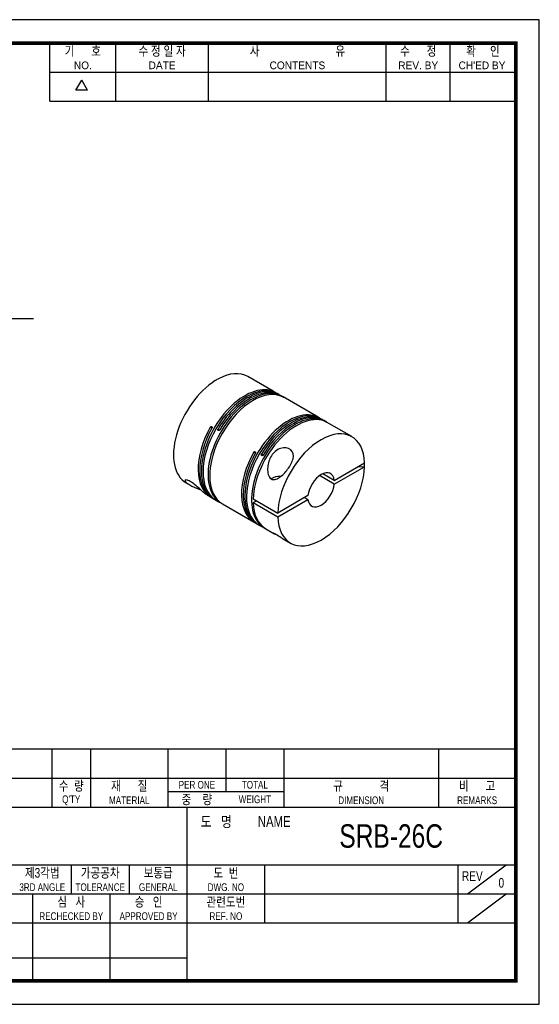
# Model space of a CAD drawing. Header units: millimetres. Extents: x 0 to 297, y 0 to 210.
# Tile 2 of 2: x 186 to 297, y 0 to 210. Entities that reach past the tile are written whole.
import ezdxf
from ezdxf.enums import TextEntityAlignment as Align

# ---------------------------------------------------------------- set-up
doc = ezdxf.new("R2010")
doc.units = ezdxf.units.MM
doc.header["$LTSCALE"] = 5
doc.layers.get('0').update_dxf_attribs({"linetype": 'CONTINUOUS'})
for name, color, linetype in [('BM', 2, 'CONTINUOUS'), ('D', 7, 'CONTINUOUS'), ('DIM', 7, 'CONTINUOUS')]:
    doc.layers.add(name, color=color, linetype=linetype)
doc.styles.get("Standard").update_dxf_attribs({"font": 'Gulim.ttf', "width": 0.8, "height": 3})
doc.dimstyles.new('LIM', dxfattribs={"dimtxt": 2, "dimasz": 2, "dimexe": 2, "dimexo": 1, "dimgap": 1, "dimtad": 1, "dimdec": 3, "dimzin": 9, "dimdsep": 46, "dimtxsty": 'Standard', "dimcen": 3, "dimclrd": 1, "dimclre": 1, "dimadec": 0, "dimazin": 0, "dimtfac": 1, "dimtdec": 3, "dimtmove": 0, "dimatfit": 3, "dimfxl": 0, "dimtolj": 1, "dimtzin": 0, "dimarcsym": 0})

msp = doc.modelspace()

# ---------------------------------------------------------------- linework, layer by layer
for p, q in [((192.7139, 192.6407), (192.7139, 205)), ((206.7211, 192.6407), (206.7211, 205)), ((226.4959, 192.6407), (226.4959, 205)), ((264.3976, 192.6407), (264.3976, 205)), ((277.9928, 192.6407), (277.9928, 205)), ((192.7139, 198.8204), (291.588, 198.8204)), ((198.2565, 194.9765), (199.4924, 197.1172)), ((200.7283, 194.9765), (199.4924, 197.1172)), ((200.7283, 194.9765), (198.2565, 194.9765)), ((192.7139, 192.6407), (291.588, 192.6407)), ((292, 54.437), (147.8086, 54.437)), ((193.1259, 54.437), (193.1259, 42.0778)), ((201.3654, 54.437), (201.3654, 42.0778)), ((217.8444, 54.437), (217.8444, 42.0778)), ((230.2037, 54.437), (230.2037, 45.3736)), ((242.563, 54.437), (242.563, 42.0778)), ((275.521, 54.437), (275.521, 42.0778)), ((147.8086, 48.2574), (292, 48.2574)), ((217.8444, 45.3736), (242.563, 45.3736)), ((147.8086, 42.0778), (292, 42.0778)), ((221.9642, 5), (221.9642, 42.0778)), ((147.8086, 29.7185), (292, 29.7185)), ((197.2457, 29.7185), (197.2457, 23.5389)), ((209.6049, 29.7185), (209.6049, 23.5389)), ((238.4432, 29.7185), (238.4432, 17.3593)), ((279.6407, 29.7185), (279.6407, 17.3593)), ((281.7006, 23.5389), (289.9401, 29.7185)), ((147.8086, 23.5389), (221.9642, 23.5389)), ((189.0061, 23.5389), (189.0061, 5)), ((205.4852, 23.5389), (205.4852, 5)), ((221.9642, 23.5389), (292, 23.5389)), ((281.7006, 17.3593), (289.9401, 23.5389)), ((147.8086, 17.3593), (292, 17.3593)), ((147.8086, 9.8798), (221.9642, 9.8798))]:
    msp.add_line(p, q)
msp.add_lwpolyline([(297, 210), (0, 210), (0, 0), (297, 0)], close=True)
msp.add_lwpolyline([(292, 205, 0.8, 0.8, 0), (5, 205, 0.8, 0.8, 0), (5, 5, 0.8, 0.8, 0), (292, 5, 0.8, 0.8, 0)], format="xyseb", close=True)
at = {"layer": 'BM', "linetype": 'Continuous'}
for p, q in [((227.9558, 133.0224), (227.9503, 133.0256)), ((228.6629, 133.4307), (228.6574, 133.4339)), ((228.6574, 133.4339), (228.6574, 133.4279)), ((240.2632, 130.7632), (234.8539, 133.8863)), ((240.7936, 130.4571), (240.2632, 130.7632)), ((241.5007, 130.0488), (241.1471, 130.2529)), ((242.3846, 129.5385), (241.8542, 129.8447)), ((242.0653, 129.6824), (242.0816, 129.7107)), ((249.5263, 125.4152), (242.3846, 129.5385)), ((250.0567, 125.109), (249.5263, 125.4152)), ((250.7638, 124.7008), (250.4102, 124.9049)), ((251.6477, 124.1905), (251.1173, 124.4966)), ((251.3284, 124.3344), (251.3447, 124.3626)), ((257.057, 121.0674), (251.6477, 124.1905)), ((227.2162, 122.8807), (226.8627, 123.0848)), ((228.5269, 122.7013), (228.8804, 122.4972)), ((236.4793, 117.5327), (236.1258, 117.7368)), ((237.79, 117.3533), (238.1435, 117.1492)), ((253.3133, 111.7509), (259.7634, 115.4748)), ((253.3133, 110.9344), (259.7634, 114.6583)), ((259.7579, 114.6615), (258.1935, 114.5684)), ((259.7579, 114.6615), (259.7634, 114.6583)), ((253.3133, 110.9344), (250.1535, 112.7587)), ((253.3133, 111.7509), (250.8606, 113.1669)), ((221.7539, 111.1965), (222.4986, 110.7665)), ((226.2476, 108.602), (226.9865, 108.1754)), ((227.34, 107.9713), (227.8703, 107.6651)), ((227.5698, 107.8414), (227.5861, 107.8697)), ((227.8703, 107.6651), (228.5775, 107.2569)), ((228.5775, 107.2569), (229.1078, 106.9507)), ((236.0181, 107.8075), (241.2507, 104.7865)), ((236.0181, 106.9911), (236.7252, 107.3993)), ((247.7008, 108.5105), (241.2507, 104.7865)), ((241.2507, 103.97), (247.7008, 107.694)), ((246.9937, 108.1022), (247.7008, 107.694)), ((229.4613, 106.7466), (236.2496, 102.8274)), ((236.0181, 106.9911), (241.2507, 103.97)), ((236.6031, 102.6233), (237.1334, 102.3171)), ((236.8329, 102.4934), (236.8492, 102.5216)), ((237.1334, 102.3171), (237.8406, 101.9088)), ((237.8406, 101.9088), (238.3709, 101.6026)), ((238.7244, 101.3985), (240.4113, 100.4246)), ((242.2667, 99.3534), (243.957, 98.3775))]:
    msp.add_line(p, q, dxfattribs=at)
for centre in [(229.5486, 110.7842), (238.8117, 105.4362)]:
    msp.add_arc(centre, 3.5462, 236.081751, 243.423886, dxfattribs=at)
for centre, major_axis, ratio, start_param, end_param in [((228.3039, 122.5414), (-6.55, -11.3449), 0.57735027, 3.14159265, 3.8888136), ((228.3039, 122.5414), (6.55, 11.3449), 0.57735027, 0.82357538, 3.14159265), ((234.5971, 118.908), (-6.55, -11.3449), 0.57735027, 3.14159265, 6.26410018), ((235.8365, 118.1924), (-6.9344, 15.352), 0.63308151, 0.02483675, 0.10119117), ((234.2436, 119.1121), (-6.55, -11.3449), 0.57735027, 3.11460057, 6.26410018), ((236.0113, 118.0915), (6.55, 11.3449), 0.57735027, 0.01908513, 3.14159265), ((235.6578, 118.2956), (6.55, 11.3449), 0.57735027, 0.01908513, 3.16858474), ((234.9507, 118.7039), (-6.55, -11.3449), 0.57735027, 3.11460057, 4.69330385), ((235.3042, 118.4998), (-6.55, -11.3449), 0.57735027, 3.14159265, 4.69330385), ((243.8602, 113.56), (-6.55, -11.3449), 0.57735027, 3.14159265, 6.26410018), ((243.5067, 113.7641), (-6.55, -11.3449), 0.57735027, 3.11460057, 6.26410018), ((244.5673, 113.1517), (-6.55, -11.3449), 0.57735027, 3.14159265, 4.69330385), ((244.9209, 112.9476), (6.55, 11.3449), 0.57735027, 0.01908513, 3.16858474), ((245.2744, 112.7435), (6.55, 11.3449), 0.57735027, 0.01908513, 2.31801728), ((244.2138, 113.3558), (-6.55, -11.3449), 0.57735027, 3.11460057, 4.69330385), ((233.89, 119.3163), (6.55, 11.3449), 0.57735027, 1.58988145, 3.14159265), ((233.5365, 119.5204), (6.55, 11.3449), 0.57735027, 1.58988145, 3.16858474), ((250.507, 109.7224), (-6.55, -11.3449), 0.57735027, 2.3943717, 5.45960993), ((242.7996, 114.1723), (6.55, 11.3449), 0.57735027, 1.58988145, 3.16858474), ((243.1531, 113.9682), (6.55, 11.3449), 0.57735027, 1.58988145, 3.14159265), ((250.507, 109.7224), (6.55, 11.3449), 0.57735027, 2.3943717, 5.45960993), ((250.507, 109.7224), (-2, -3.4641), 0.57735027, 2.48152232, 5.37245931), ((242.9744, 114.0714), (16.7624, 1.6707), 0.63308151, 6.18199413, 6.25834856), ((241.845, 111.0084), (2.75, 0), 0.57735027, 1.55773187, 2.39761169), ((250.507, 109.7224), (2, 3.4641), 0.57735027, 2.48152232, 5.37245931), ((245.2744, 112.7435), (6.55, 11.3449), 0.57735027, 2.3943717, 3.14159265)]:
    msp.add_ellipse(centre, major_axis=major_axis, ratio=ratio, start_param=start_param, end_param=end_param, dxfattribs=at)
for points, knots in [([(242.0816, 129.7107), (242.0958, 129.7031), (242.1137, 129.6933), (242.1336, 129.6822), (242.1535, 129.6711), (242.1761, 129.6583), (242.1994, 129.645), (242.2228, 129.6317), (242.2476, 129.6175), (242.2718, 129.6035), (242.296, 129.5896), (242.3203, 129.5756), (242.3427, 129.5627), (242.3574, 129.5542), (242.3715, 129.546), (242.3846, 129.5385), (242.4043, 129.5271), (242.422, 129.5169), (242.436, 129.5088), (242.4501, 129.5007), (242.4609, 129.4944), (242.4675, 129.4905), (242.4742, 129.4865), (242.4769, 129.4848), (242.4755, 129.4854), (242.474, 129.486), (242.4683, 129.489), (242.4587, 129.494), (242.4525, 129.4973), (242.4445, 129.5015), (242.4351, 129.5065)], [0, 0, 0, 0, 0.10746468, 0.10746468, 0.10746468, 0.21493022, 0.21493022, 0.21493022, 0.32238515, 0.32238515, 0.32238515, 0.42984467, 0.42984467, 0.42984467, 0.49999992, 0.49999992, 0.49999992, 0.60746591, 0.60746591, 0.60746591, 0.71493199, 0.71493199, 0.71493199, 0.8223964, 0.8223964, 0.8223964, 0.9298538, 0.9298538, 0.9298538, 1, 1, 1, 1]), ([(251.3447, 124.3626), (251.3589, 124.355), (251.3768, 124.3452), (251.3967, 124.3341), (251.4166, 124.323), (251.4392, 124.3103), (251.4625, 124.297), (251.4859, 124.2836), (251.5107, 124.2694), (251.5349, 124.2555), (251.5591, 124.2416), (251.5834, 124.2275), (251.6058, 124.2146), (251.6205, 124.2061), (251.6346, 124.198), (251.6477, 124.1905), (251.6674, 124.179), (251.6851, 124.1688), (251.6991, 124.1607), (251.7132, 124.1526), (251.724, 124.1463), (251.7306, 124.1424), (251.7373, 124.1385), (251.74, 124.1368), (251.7386, 124.1374), (251.7371, 124.138), (251.7314, 124.1409), (251.7218, 124.1459), (251.7156, 124.1492), (251.7076, 124.1535), (251.6982, 124.1585)], [0, 0, 0, 0, 0.10746468, 0.10746468, 0.10746468, 0.21493022, 0.21493022, 0.21493022, 0.32238515, 0.32238515, 0.32238515, 0.42984467, 0.42984467, 0.42984467, 0.49999992, 0.49999992, 0.49999992, 0.60746591, 0.60746591, 0.60746591, 0.71493199, 0.71493199, 0.71493199, 0.8223964, 0.8223964, 0.8223964, 0.9298538, 0.9298538, 0.9298538, 1, 1, 1, 1]), ([(226.8627, 123.0848), (226.8764, 123.1092), (226.8938, 123.1319), (226.9133, 123.1511), (226.9329, 123.1703), (226.9552, 123.1865), (226.9784, 123.1983), (227.0016, 123.2101), (227.0264, 123.2179), (227.0505, 123.2211), (227.0747, 123.2243), (227.099, 123.2229), (227.1214, 123.2171), (227.1361, 123.2133), (227.1502, 123.2075), (227.1632, 123.2), (227.183, 123.1885), (227.2007, 123.1728), (227.2147, 123.154), (227.2288, 123.1352), (227.2396, 123.1128), (227.2463, 123.0887), (227.2531, 123.0646), (227.2559, 123.0382), (227.2547, 123.0115), (227.2534, 122.9849), (227.248, 122.9573), (227.2389, 122.931), (227.2329, 122.9137), (227.2252, 122.8967), (227.2162, 122.8807)], [0, 0, 0, 0, 0.10746468, 0.10746468, 0.10746468, 0.21493022, 0.21493022, 0.21493022, 0.32238515, 0.32238515, 0.32238515, 0.42984467, 0.42984467, 0.42984467, 0.49999992, 0.49999992, 0.49999992, 0.60746591, 0.60746591, 0.60746591, 0.71493199, 0.71493199, 0.71493199, 0.8223964, 0.8223964, 0.8223964, 0.9298538, 0.9298538, 0.9298538, 1, 1, 1, 1]), ([(228.8804, 122.4972), (228.8662, 122.4731), (228.8484, 122.4507), (228.8284, 122.4317), (228.8085, 122.4127), (228.786, 122.3967), (228.7626, 122.3849), (228.7392, 122.3732), (228.7144, 122.3654), (228.6902, 122.3623), (228.666, 122.3591), (228.6417, 122.3605), (228.6193, 122.3663), (228.6046, 122.3702), (228.5905, 122.3759), (228.5775, 122.3835), (228.5577, 122.3949), (228.54, 122.4107), (228.526, 122.4294), (228.512, 122.4482), (228.5011, 122.4706), (228.4945, 122.4946), (228.4878, 122.5187), (228.4851, 122.5451), (228.4866, 122.5716), (228.488, 122.5981), (228.4938, 122.6256), (228.5033, 122.6516), (228.5095, 122.6687), (228.5175, 122.6855), (228.5269, 122.7013)], [0, 0, 0, 0, 0.10746468, 0.10746468, 0.10746468, 0.21493022, 0.21493022, 0.21493022, 0.32238515, 0.32238515, 0.32238515, 0.42984467, 0.42984467, 0.42984467, 0.49999992, 0.49999992, 0.49999992, 0.60746591, 0.60746591, 0.60746591, 0.71493199, 0.71493199, 0.71493199, 0.8223964, 0.8223964, 0.8223964, 0.9298538, 0.9298538, 0.9298538, 1, 1, 1, 1]), ([(236.1258, 117.7368), (236.1395, 117.7612), (236.1569, 117.7839), (236.1764, 117.8031), (236.196, 117.8222), (236.2183, 117.8384), (236.2415, 117.8502), (236.2647, 117.8621), (236.2895, 117.8699), (236.3136, 117.8731), (236.3378, 117.8762), (236.3621, 117.8749), (236.3845, 117.869), (236.3992, 117.8652), (236.4133, 117.8594), (236.4263, 117.8519), (236.4461, 117.8405), (236.4638, 117.8247), (236.4778, 117.8059), (236.4919, 117.7871), (236.5027, 117.7648), (236.5094, 117.7407), (236.5162, 117.7166), (236.519, 117.6901), (236.5178, 117.6635), (236.5165, 117.6368), (236.5111, 117.6092), (236.502, 117.583), (236.496, 117.5657), (236.4883, 117.5487), (236.4793, 117.5327)], [0, 0, 0, 0, 0.10746468, 0.10746468, 0.10746468, 0.21493022, 0.21493022, 0.21493022, 0.32238515, 0.32238515, 0.32238515, 0.42984467, 0.42984467, 0.42984467, 0.49999992, 0.49999992, 0.49999992, 0.60746591, 0.60746591, 0.60746591, 0.71493199, 0.71493199, 0.71493199, 0.8223964, 0.8223964, 0.8223964, 0.9298538, 0.9298538, 0.9298538, 1, 1, 1, 1]), ([(239.9004, 116.9689), (240.1324, 117.3335), (240.4087, 117.6587), (241.0693, 118.2135), (241.4469, 118.4328), (242.6432, 118.8358), (243.5051, 118.7303), (244.5549, 117.8443), (244.6964, 117.1045), (244.3336, 115.5685), (243.8876, 114.8007), (242.8385, 113.4279), (242.2449, 112.8215), (241.2916, 112.1657), (240.9546, 111.9855), (240.2666, 111.8634), (239.9079, 111.957), (239.3992, 112.5028), (239.25, 112.905), (239.0921, 113.7159), (239.0782, 114.1449), (239.18, 115.4031), (239.4365, 116.2396), (239.9004, 116.9689)], [0, 0, 0, 0, 0.0625, 0.0625, 0.125, 0.125, 0.25, 0.25, 0.375, 0.375, 0.5, 0.5, 0.625, 0.625, 0.6875, 0.6875, 0.75, 0.75, 0.8125, 0.8125, 0.875, 0.875, 1, 1, 1, 1]), ([(238.1435, 117.1492), (238.1293, 117.1251), (238.1114, 117.1026), (238.0915, 117.0836), (238.0716, 117.0647), (238.0491, 117.0486), (238.0257, 117.0369), (238.0023, 117.0251), (237.9775, 117.0174), (237.9533, 117.0142), (237.9291, 117.0111), (237.9048, 117.0125), (237.8824, 117.0183), (237.8677, 117.0221), (237.8536, 117.0279), (237.8406, 117.0354), (237.8208, 117.0468), (237.8031, 117.0626), (237.7891, 117.0814), (237.7751, 117.1002), (237.7642, 117.1225), (237.7576, 117.1466), (237.7509, 117.1706), (237.7482, 117.197), (237.7497, 117.2235), (237.7511, 117.2501), (237.7569, 117.2775), (237.7664, 117.3035), (237.7726, 117.3207), (237.7806, 117.3374), (237.79, 117.3533)], [0, 0, 0, 0, 0.10746468, 0.10746468, 0.10746468, 0.21493022, 0.21493022, 0.21493022, 0.32238515, 0.32238515, 0.32238515, 0.42984467, 0.42984467, 0.42984467, 0.49999992, 0.49999992, 0.49999992, 0.60746591, 0.60746591, 0.60746591, 0.71493199, 0.71493199, 0.71493199, 0.8223964, 0.8223964, 0.8223964, 0.9298538, 0.9298538, 0.9298538, 1, 1, 1, 1]), ([(226.2494, 108.6015), (226.1774, 108.6428), (226.0994, 108.6927), (225.6566, 109.0028), (225.1699, 109.4434), (224.2692, 110.2512), (223.9432, 110.5385), (223.2685, 111.0764), (222.9293, 111.3172), (222.32, 111.6708), (222.0503, 111.7835), (221.6545, 111.8659), (221.533, 111.8363), (221.4214, 111.6123), (221.6861, 111.2978), (222.5903, 110.684), (223.2309, 110.3727), (224.2462, 109.9539), (224.5563, 109.8334), (224.8746, 109.7075)], [0.220914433, 0.220914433, 0.220914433, 0.220914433, 0.25, 0.25, 0.375, 0.375, 0.4375, 0.4375, 0.5, 0.5, 0.5625, 0.5625, 0.625, 0.625, 0.75, 0.75, 0.875, 0.875, 0.925312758, 0.925312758, 0.925312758, 0.925312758]), ([(242.2717, 99.3507), (242.1808, 99.4032), (242.0864, 99.4594), (241.6366, 99.7345), (241.2052, 100.0206), (240.6859, 100.3279), (240.548, 100.4002), (240.3825, 100.4746), (240.347, 100.4822), (240.345, 100.4744), (240.345, 100.4742), (240.345, 100.4739)], [0.090540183, 0.090540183, 0.090540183, 0.090540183, 0.125, 0.125, 0.25, 0.25, 0.3125, 0.3125, 0.375, 0.375, 0.376957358, 0.376957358, 0.376957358, 0.376957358]), ([(240.4062, 100.428), (240.4629, 100.3953), (240.5571, 100.3487), (240.7399, 100.2694), (240.8055, 100.2421), (240.878, 100.2128)], [0.427884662, 0.427884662, 0.427884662, 0.427884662, 0.5, 0.5, 0.533478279, 0.533478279, 0.533478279, 0.533478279])]:
    msp.add_open_spline(points, degree=3, knots=knots, dxfattribs=at)

# ---------------------------------------------------------------- texts
at = {"layer": 'D', "width": 0.8}
for s, height, p in [('기      호', 2.05988, (199.7175, 203.3521)), ('수 정 일 자', 2.05988, (216.6085, 203.3521)), ('사                           유', 2.059877, (245.4468, 203.3521)), ('수      정', 2.05988, (271.1952, 203.3521)), ('확     인', 2.05988, (284.9964, 203.3521)), ('수  량', 2.05988, (197.2457, 46.6095)), ('재      질', 2.05988, (209.6049, 46.6095)), ('PER ONE', 1.6479, (224.0241, 46.8155)), ('TOTAL', 1.6479, (236.3833, 46.8155)), ('규             격', 2.059877, (259.042, 46.6095)), ('비      고', 2.05988, (283.7605, 46.6095)), ("Q'TY", 1.6479, (197.2457, 43.5197)), ('MATERIAL', 1.6479, (209.6049, 43.5197)), ('중    량', 2.05988, (224.0241, 43.7257)), ('WEIGHT', 1.6479, (236.3833, 43.7257)), ('DIMENSION', 1.6479, (259.042, 43.5197)), ('REMARKS', 1.6479, (283.7605, 43.5197)), ('도   명', 2.30706, (228.1438, 38.988)), ('NAME', 2.30706, (240.5031, 38.988)), ('SRB-26C', 5, (265.4275, 35.8982)), ('제3각법', 2.05988, (191.066, 28.0706)), ('가공공차', 2.05988, (203.4253, 28.0706)), ('보통급', 2.05988, (215.7845, 28.0706)), ('도  번', 2.05988, (230.2037, 28.0706)), ('REV', 2.05988, (282.7306, 27.3497)), ('3RD ANGLE', 1.6479, (191.066, 24.9808)), ('TOLERANCE', 1.6479, (203.4253, 24.9808)), ('GENERAL', 1.6479, (215.7845, 24.9808)), ('DWG. NO', 1.6479, (230.2037, 24.9808)), ('0', 2.0599, (288.9102, 25.9078)), ('심   사', 2.05988, (197.2457, 21.891)), ('승   인', 2.05988, (213.7247, 21.891)), ('관련도번', 2.05988, (230.2037, 21.891)), ('REF. NO', 1.6479, (230.2037, 18.8012))]:
    msp.add_text(s, height=height, dxfattribs=at).set_placement(p, align=Align.MIDDLE)
at = {"layer": 'D'}
for s, p in [('NO.', (199.7175, 200.2623)), ('DATE', (216.6085, 200.2623)), ('CONTENTS', (245.4468, 200.2623)), ('REV. BY', (271.1952, 200.2623)), ("CH'ED BY", (284.7904, 200.2623))]:
    msp.add_text(s, height=1.6479, dxfattribs=at).set_placement(p, align=Align.MIDDLE)
at = {"layer": 'D', "width": 0.8}
for s, p in [('RECHECKED BY', (197.2457, 17.9772)), ('APPROVED BY', (213.7247, 17.9772))]:
    msp.add_text(s, height=1.647902, dxfattribs=at).set_placement(p, align=Align.CENTER)

# ---------------------------------------------------------------- leaders
at = {"layer": 'DIM'}
msp.add_leader([(166.2622, 127.0581), (175.447, 146.2858), (189.1784, 146.2858)], dimstyle='LIM', override={"dimgap": 1, "dimtad": 0}, dxfattribs=at)

doc.saveas('drawing.dxf')
